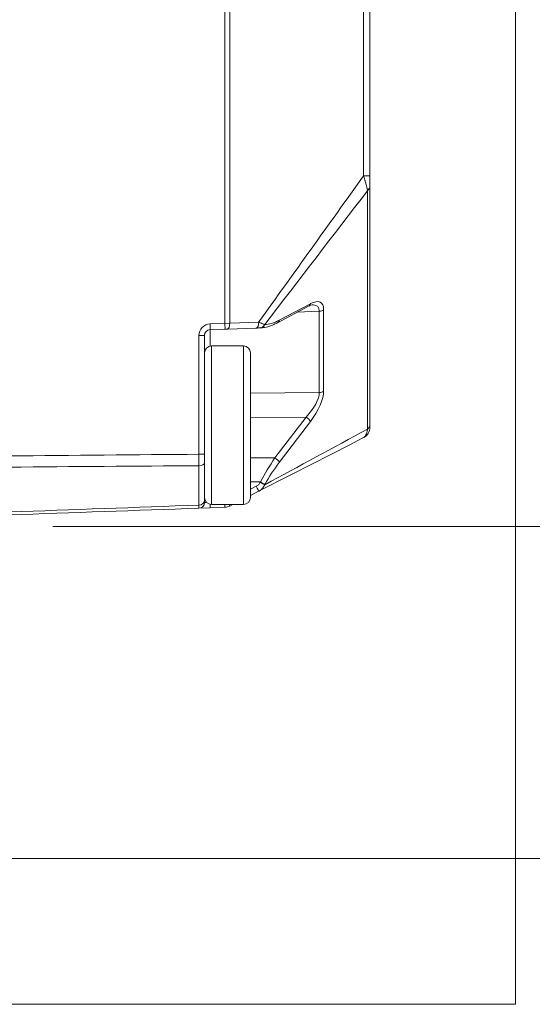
# Model space of a CAD drawing. Header units: millimetres. Extents: x 4 to 836, y 5 to 589.
# Tile 59 of 163: x 532 to 554, y 235 to 278. Entities that reach past the tile are written whole.
import ezdxf

# ---------------------------------------------------------------- set-up
doc = ezdxf.new("R2010")
doc.units = ezdxf.units.MM
doc.layers.add('1', color=7, linetype='Continuous', true_color=0xffffff)
doc.styles.add('ideas_simplex', font='simplex.shx')
doc.dimstyles.get("Standard").update_dxf_attribs({"dimtxt": 0.18, "dimasz": 0.18, "dimexe": 0.18, "dimexo": 0.0625, "dimgap": 0.09, "dimtad": 0, "dimtih": 1, "dimtoh": 1, "dimdec": 4, "dimzin": 0, "dimdsep": 46, "dimtxsty": 'Standard', "dimcen": 0.09, "dimadec": 0, "dimazin": 0, "dimtfac": 1, "dimtdec": 4, "dimtofl": 0, "dimtmove": 0, "dimatfit": 3, "dimfxl": 1, "dimtolj": 1, "dimtzin": 0, "dimarcsym": 0})

# ---------------------------------------------------------------- blocks, each defined once
blk = doc.blocks.new('_U2')
at = {"layer": '1', "color": 152, "lineweight": 13}
for p, q in [((533.358102, 256.097779), (581.720135, 256.097779)), ((487.549031, 241.643112), (581.720135, 241.643112))]:
    blk.add_line(p, q, dxfattribs=at)
at = {"layer": '1', "color": 27, "lineweight": 13}
blk.add_line((579.720135, 241.643112), (579.720135, 256.097779), dxfattribs=at)
at = {"layer": '1', "color": 87, "lineweight": 25}
for p, q in [((578.220135, 254.487946), (572.595135, 254.487946)), ((572.595135, 254.487946), (572.595135, 252.987946)), ((578.220135, 252.987946), (578.220135, 254.487946)), ((572.595135, 244.752946), (572.595135, 243.252946)), ((578.220135, 243.252946), (578.220135, 244.752946)), ((572.595135, 243.252946), (578.220135, 243.252946))]:
    blk.add_line(p, q, dxfattribs=at)
at = {"layer": '1', "color": 27, "lineweight": 18}
for points in [[(579.720135, 256.097779), (580.249116, 253.097781), (579.191154, 253.097777)], [(579.720135, 241.643112), (579.191154, 244.64311), (580.249116, 244.643114)]]:
    blk.add_solid(points, dxfattribs=at)
at = {"layer": '1', "color": 87, "linetype": 'Continuous', "lineweight": 25, "char_height": 3, "attachment_point": 7, "rotation": 90, "line_spacing_factor": 1.204819, "style": 'ideas_simplex'}
for s, insert in [('\\W1.2097;14,5', (570.754135, 243.215446)), ('\\W1.2776;.57', (578.066635, 244.700446))]:
    blk.add_mtext(s, dxfattribs=dict(at, insert=insert))
blk = doc.blocks.new('_U6')
at = {"layer": '1', "color": 152, "lineweight": 13}
for p, q in [((533.358102, 306.597855), (581.732173, 306.597855)), ((533.358102, 256.097779), (581.732173, 256.097779))]:
    blk.add_line(p, q, dxfattribs=at)
at = {"layer": '1', "color": 27, "lineweight": 13}
blk.add_line((579.732173, 306.597855), (579.732173, 256.097779), dxfattribs=at)
at = {"layer": '1', "color": 87, "lineweight": 25}
for p, q in [((578.232173, 288.450317), (572.607173, 288.450317)), ((572.607173, 288.450317), (572.607173, 286.950317)), ((578.232173, 286.950317), (578.232173, 288.450317)), ((572.607173, 275.745317), (572.607173, 274.245317)), ((578.232173, 274.245317), (578.232173, 275.745317)), ((572.607173, 274.245317), (578.232173, 274.245317))]:
    blk.add_line(p, q, dxfattribs=at)
at = {"layer": '1', "color": 27, "lineweight": 18}
for points in [[(579.732173, 306.597855), (580.261154, 303.597857), (579.203193, 303.597853)], [(579.732173, 256.097779), (579.203193, 259.097777), (580.261154, 259.097781)]]:
    blk.add_solid(points, dxfattribs=at)
at = {"layer": '1', "color": 87, "linetype": 'Continuous', "lineweight": 25, "char_height": 3, "attachment_point": 7, "rotation": 90, "line_spacing_factor": 1.204819, "style": 'ideas_simplex'}
for s, insert in [('\\W1.2097;50,5', (570.766173, 275.692817)), ('\\W1.2280;1.99', (578.078673, 275.692817))]:
    blk.add_mtext(s, dxfattribs=dict(at, insert=insert))

msp = doc.modelspace()

# ---------------------------------------------------------------- linework, layer by layer
at = {"layer": '1', "color": 251, "linetype": 'Continuous', "lineweight": 18}
for p in [(553.508, 363.451), (463.492, 235.293)]:
    msp.add_line(p, (553.508, 235.293), dxfattribs=at)
at = {"layer": '1', "color": 143, "linetype": 'Continuous', "lineweight": 13}
for p, q in [((540.847, 264.931), (540.847, 348.265)), ((541.057, 348.261), (541.057, 264.935)), ((546.886, 271.356), (546.886, 341.84)), ((547.158, 271.356), (546.886, 271.356)), ((547.055, 260.327), (547.055, 270.706)), ((543.215, 265.074), (544.569, 265.79)), ((544.956, 265.458), (544, 265.419)), ((544.956, 261.918), (544.956, 265.458)), ((545.145, 265.527), (545.145, 261.987)), ((540.199, 264.909), (540.847, 264.931)), ((540.847, 264.931), (541.057, 264.935)), ((541.057, 264.935), (542.316, 264.979)), ((542.579, 264.877), (542.588, 264.878)), ((540.199, 264.659), (540.199, 263.942)), ((539.958, 264.409), (539.717, 264.409)), ((539.717, 259.237), (539.717, 264.409)), ((541.958, 261.892), (544.956, 261.918)), ((544.379, 260.856), (541.958, 260.835)), ((543.025, 259.077), (544.379, 260.856)), ((544.569, 260.661), (543.215, 258.882)), ((539.958, 259.237), (539.717, 259.237)), ((541.958, 259.084), (543.025, 259.077)), ((539.717, 257.021), (539.717, 258.736)), ((542.398, 258.03), (541.958, 258.033)), ((542.39, 258.015), (542.398, 258.03)), ((541.958, 257.717), (542.211, 257.846)), ((542.588, 257.923), (542.579, 257.907)), ((539.958, 257.136), (540.04, 257.142))]:
    msp.add_line(p, q, dxfattribs=at)
at = {"layer": '1', "color": 143, "linetype": 'Continuous', "lineweight": 18}
for p, q in [((547.158, 341.84), (547.158, 271.356)), ((547.158, 270.921), (547.158, 260.542)), ((543.133, 264.961), (544.487, 265.677)), ((544.484, 265.675), (544.487, 265.677)), ((540.847, 264.681), (540.199, 264.659)), ((540.952, 264.685), (540.847, 264.681)), ((542.211, 264.729), (540.952, 264.685)), ((539.958, 264.409), (539.958, 259.237)), ((539.958, 258.861), (539.958, 257.237)), ((542.316, 257.624), (541.958, 257.441)), ((540.199, 256.903), (539.717, 256.886)), ((540.847, 256.926), (540.199, 256.903)), ((541.19, 257.048), (541.057, 256.98))]:
    msp.add_line(p, q, dxfattribs=at)
at = {"layer": '1', "color": 252, "linetype": 'Continuous', "lineweight": 13}
for p, q in [((540.258, 262.385), (540.258, 263.948)), ((541.658, 257.048), (541.658, 263.948)), ((540.258, 257.048), (540.258, 262.385))]:
    msp.add_line(p, q, dxfattribs=at)
at = {"layer": '1', "color": 252, "linetype": 'Continuous', "lineweight": 18}
for p, q in [((541.658, 263.948), (540.258, 263.948)), ((541.958, 263.648), (541.958, 257.348)), ((540.258, 257.048), (541.658, 257.048))]:
    msp.add_line(p, q, dxfattribs=at)
at = {"layer": '1', "color": 143, "linetype": 'Continuous', "lineweight": 13}
msp.add_arc((540.217, 264.409), 0.5, 92, 180, dxfattribs=at)
at = {"layer": '1', "color": 143, "linetype": 'Continuous', "lineweight": 18}
for centre, radius, start, end in [((540.208, 264.409), 0.25, 92, 180), ((546.658, 260.404), 0.5, 297.0674, 360), ((539.708, 257.136), 0.25, 272, 0), ((540.83, 257.425), 0.5, 272, 297.0674)]:
    msp.add_arc(centre, radius, start, end, dxfattribs=at)
at = {"layer": '1', "color": 252, "linetype": 'Continuous', "lineweight": 18}
for centre, start, end in [((540.258, 263.648), 90, 180), ((541.658, 263.648), 0, 90), ((540.258, 257.348), 180, 270), ((541.658, 257.348), 270, 0)]:
    msp.add_arc(centre, 0.3, start, end, dxfattribs=at)
at = {"layer": '1', "color": 143, "linetype": 'Continuous', "lineweight": 13}
for centre, major_axis, ratio, start_param, end_param in [((546.658, 270.921), (0.5, 0), 0.707107, 5.628687, 6.283185), ((544.37, 265.898), (0.117, -0.221), 0.757824, 0.000018, 0.720484), ((544.159, 264.602), (0.865, 1.236), 0.383064, 5.782406, 6.925118), ((543.961, 264.709), (0.919, 0.964), 0.394251, 5.885568, 6.621404), ((544.947, 265.634), (-0.25, 0), 0.707107, 1.605703, 2.487094), ((540.191, 264.909), (0.009, -0.25), 0.034878, 0, 1.569578), ((540.838, 264.931), (0.009, -0.25), 0.034878, 0, 1.569578), ((540.943, 264.935), (0.009, -0.25), 0.454819, 0, 1.554915), ((542.203, 264.979), (-0.009, 0.25), 0.454819, 3.141593, 4.696508), ((542.381, 264.985), (-0.009, 0.25), 0.874957, 3.141593, 4.236775), ((542.39, 264.985), (-0.009, 0.25), 0.874957, 3.141593, 4.236775), ((544.104, 267.682), (1.874, 2.711), 0.3839, 3.419861, 3.777738), ((543.017, 265.182), (0.117, -0.221), 0.757824, 6.282961, 7.00367), ((543.961, 261.202), (0.917, 0.932), 0.413977, 4.747937, 5.890648), ((544.159, 261.095), (0.863, 1.209), 0.395235, 4.634614, 5.777326), ((544.947, 262.095), (-0.25, 0), 0.707107, 1.605703, 2.487094), ((544.37, 260.768), (-0.199, 0.151), 0.305106, 3.610612, 4.897808), ((546.658, 260.542), (0.5, 0), 0.707107, 5.628687, 6.283185), ((543.906, 258.02), (1.824, 2.907), 0.383985, 1.445959, 1.803836), ((544.104, 257.913), (1.867, 2.637), 0.399466, 1.484849, 1.842726), ((543.017, 258.99), (0.199, -0.151), 0.305106, 0.46902, 1.756215), ((539.708, 258.861), (-0.25, 0), 0.501238, 1.605703, 3.141593), ((542.381, 258.015), (-0.219, 0.121), 0.016898, 3.586662, 4.681844), ((542.39, 258.03), (0.219, -0.121), 0.016898, 0.44507, 1.540252), ((542.203, 257.846), (-0.114, 0.223), 0.031081, 3.141593, 4.696508), ((539.708, 257.237), (-0.25, 0), 0.865309, 1.605703, 3.141593), ((540.191, 257.153), (-0.009, 0.25), 0.034878, 3.141593, 4.300114), ((540.838, 257.176), (-0.009, 0.25), 0.034878, 3.141593, 4.17462), ((540.943, 257.203), (-0.114, 0.223), 0.031081, 3.141593, 3.926778)]:
    msp.add_ellipse(centre, major_axis=major_axis, ratio=ratio, start_param=start_param, end_param=end_param, dxfattribs=at)
at = {"layer": '1', "color": 143, "linetype": 'Continuous', "lineweight": 18}
msp.add_ellipse((543.961, 264.709), major_axis=(0.919, 0.964), ratio=0.394251, start_param=0.338218, end_param=0.387194, dxfattribs=at)
at = {"layer": '1', "color": 143, "linetype": 'Continuous', "lineweight": 13}
for points in [[(542.316, 264.979), (543.839, 267.104), (545.363, 269.23), (546.886, 271.356)], [(547.055, 270.706), (545.563, 268.763), (544.071, 266.82), (542.579, 264.877)], [(542.579, 257.907), (544.071, 258.714), (545.563, 259.52), (547.055, 260.327)], [(531.458, 259.161), (534.211, 259.186), (536.964, 259.211), (539.717, 259.237)], [(539.717, 258.736), (536.964, 258.716), (534.211, 258.697), (531.458, 258.677)], [(531.458, 256.723), (534.211, 256.822), (536.964, 256.921), (539.717, 257.021)]]:
    msp.add_open_spline(points, degree=3, dxfattribs=at)
for points, knots in [([(547.055, 270.706), (547.054, 270.709), (547.054, 270.711), (547.053, 270.716), (547.052, 270.724), (547.049, 270.742), (547.042, 270.781), (547.034, 270.816), (547.026, 270.853), (547.023, 270.866), (547.017, 270.892), (547.007, 270.931), (546.99, 270.999), (546.975, 271.055), (546.962, 271.099), (546.958, 271.114), (546.95, 271.143), (546.937, 271.188), (546.923, 271.233), (546.909, 271.279), (546.902, 271.302), (546.895, 271.325), (546.89, 271.34), (546.888, 271.348), (546.886, 271.356)], [0, 0, 0, 0, 0.015625, 0.015625, 0.03125, 0.0625, 0.125, 0.25, 0.25, 0.3125, 0.3125, 0.375, 0.5, 0.625, 0.625, 0.6875, 0.6875, 0.75, 0.875, 0.875, 0.9375, 0.96875, 0.96875, 1, 1, 1, 1]), ([(542.316, 264.979), (542.32, 264.978), (542.324, 264.977), (542.331, 264.974), (542.342, 264.971), (542.366, 264.963), (542.4, 264.952), (542.425, 264.943), (542.449, 264.935), (542.461, 264.93), (542.495, 264.917), (542.515, 264.909), (542.542, 264.897), (542.55, 264.893), (542.562, 264.887), (542.567, 264.884), (542.573, 264.881), (542.576, 264.879), (542.578, 264.878), (542.579, 264.877)], [0, 0, 0, 0, 0.03125, 0.03125, 0.0625, 0.125, 0.25, 0.375, 0.375, 0.5, 0.5, 0.75, 0.75, 0.875, 0.875, 0.9375, 0.96875, 0.96875, 1, 1, 1, 1]), ([(546.886, 259.959), (546.888, 259.96), (546.89, 259.961), (546.895, 259.964), (546.902, 259.968), (546.919, 259.98), (546.932, 259.993), (546.946, 260.008), (546.95, 260.014), (546.958, 260.025), (546.971, 260.043), (546.982, 260.064), (547.004, 260.109), (547.017, 260.145), (547.031, 260.197), (547.034, 260.208), (547.039, 260.23), (547.044, 260.252), (547.049, 260.283), (547.052, 260.304), (547.053, 260.314), (547.054, 260.32), (547.054, 260.324), (547.055, 260.327)], [0, 0, 0, 0, 0.03125, 0.03125, 0.0625, 0.125, 0.25, 0.25, 0.3125, 0.3125, 0.375, 0.5, 0.5, 0.75, 0.75, 0.8125, 0.8125, 0.875, 0.9375, 0.96875, 0.984375, 0.984375, 1, 1, 1, 1]), ([(539.717, 258.736), (539.717, 258.774), (539.717, 258.813), (539.717, 258.894), (539.717, 258.936), (539.717, 259.02), (539.717, 259.063), (539.717, 259.128), (539.717, 259.15), (539.717, 259.193), (539.717, 259.215), (539.717, 259.237)], [0, 0, 0, 0, 0.25, 0.25, 0.5, 0.5, 0.75, 0.75, 0.875, 0.875, 1, 1, 1, 1]), ([(542.211, 257.846), (542.23, 257.856), (542.248, 257.866), (542.281, 257.89), (542.297, 257.903), (542.328, 257.931), (542.342, 257.947), (542.368, 257.979), (542.379, 257.996), (542.39, 258.015)], [0, 0, 0, 0, 0.25, 0.25, 0.5, 0.5, 0.75, 0.75, 1, 1, 1, 1]), ([(542.579, 257.907), (542.576, 257.899), (542.573, 257.892), (542.566, 257.877), (542.555, 257.854), (542.542, 257.833), (542.515, 257.791), (542.495, 257.765), (542.45, 257.717), (542.425, 257.695), (542.386, 257.666), (542.373, 257.657), (542.352, 257.644), (542.345, 257.639), (542.331, 257.631), (542.324, 257.627), (542.316, 257.624)], [0, 0, 0, 0, 0.0625, 0.0625, 0.125, 0.25, 0.25, 0.5, 0.5, 0.75, 0.75, 0.875, 0.875, 0.9375, 0.9375, 1, 1, 1, 1]), ([(539.717, 256.886), (539.717, 256.886), (539.717, 256.889), (539.717, 256.898), (539.717, 256.901), (539.717, 256.91), (539.717, 256.915), (539.717, 256.932), (539.717, 256.946), (539.717, 256.979), (539.717, 256.999), (539.717, 257.021)], [0, 0, 0, 0, 0.25, 0.25, 0.375, 0.375, 0.5, 0.5, 0.75, 0.75, 1, 1, 1, 1])]:
    msp.add_open_spline(points, degree=3, knots=knots, dxfattribs=at)
at = {"layer": '1', "color": 143, "linetype": 'Continuous', "lineweight": 18}
for points, knots in [([(547.158, 271.356), (547.158, 271.317), (547.158, 271.278), (547.158, 271.22), (547.158, 271.201), (547.158, 271.162), (547.158, 271.143), (547.158, 271.087), (547.158, 271.051), (547.158, 270.999), (547.158, 270.982), (547.158, 270.95), (547.158, 270.935), (547.158, 270.921)], [0, 0, 0, 0, 0.25, 0.25, 0.375, 0.375, 0.5, 0.5, 0.75, 0.75, 0.875, 0.875, 1, 1, 1, 1]), ([(544.487, 265.677), (544.522, 265.694), (544.596, 265.731), (544.672, 265.739), (544.676, 265.739), (544.676, 265.739)], [0, 0, 0, 0, 0.370987, 0.974733, 1, 1, 1, 1]), ([(542.398, 264.735), (542.457, 264.738), (542.628, 264.757), (542.873, 264.834), (543.061, 264.922), (543.133, 264.961)], [0, 0, 0, 0, 0.245928, 0.708471, 1, 1, 1, 1]), ([(542.39, 264.735), (542.379, 264.735), (542.368, 264.734), (542.342, 264.733), (542.328, 264.733), (542.297, 264.732), (542.281, 264.731), (542.248, 264.73), (542.23, 264.73), (542.211, 264.729)], [0, 0, 0, 0, 0.25, 0.25, 0.5, 0.5, 0.75, 0.75, 1, 1, 1, 1]), ([(547.158, 260.542), (547.158, 260.528), (547.158, 260.516), (547.158, 260.493), (547.158, 260.483), (547.158, 260.456), (547.158, 260.442), (547.158, 260.427), (547.158, 260.423), (547.158, 260.416), (547.158, 260.413), (547.158, 260.406), (547.158, 260.404), (547.158, 260.404)], [0, 0, 0, 0, 0.125203, 0.125203, 0.250407, 0.250407, 0.500813, 0.500813, 0.626016, 0.626016, 0.75122, 0.75122, 1, 1, 1, 1]), ([(539.958, 259.237), (539.958, 259.204), (539.958, 259.171), (539.958, 259.106), (539.958, 259.074), (539.958, 259.011), (539.958, 258.98), (539.958, 258.919), (539.958, 258.89), (539.958, 258.861)], [0, 0, 0, 0, 0.25, 0.25, 0.5, 0.5, 0.75, 0.75, 1, 1, 1, 1]), ([(539.958, 257.237), (539.958, 257.221), (539.958, 257.206), (539.958, 257.181), (539.958, 257.17), (539.958, 257.153), (539.958, 257.147), (539.958, 257.138), (539.958, 257.136), (539.958, 257.136)], [0, 0, 0, 0, 0.25, 0.25, 0.5, 0.5, 0.75, 0.75, 1, 1, 1, 1])]:
    msp.add_open_spline(points, degree=3, knots=knots, dxfattribs=at)
for points in [[(546.886, 259.959), (545.363, 259.18), (543.839, 258.402), (542.316, 257.624)], [(539.717, 256.886), (536.964, 256.79), (534.211, 256.694), (531.458, 256.598)]]:
    msp.add_open_spline(points, degree=3, dxfattribs=at)

# ---------------------------------------------------------------- dimensions: what is measured, and where the dimension line sits
at = {"layer": '1', "color": 87, "linetype": 'Continuous', "lineweight": 25}
for base, p1, p2, angle, text, override, picture, middle in [((579.732, 306.598), (527.518, 256.098), (530.858, 306.598), 270, '<>\\P[\\C87;\\H3.00;\\Fsimplex.shx;1.99\\Fsimplex.shx;\\H3.00;\\C87; ]', {"dimtxt": 3, "dimasz": 3, "dimexe": 2, "dimexo": 2.5, "dimgap": 1.5, "dimtad": 1, "dimtih": 0, "dimtoh": 0, "dimdec": 2, "dimlfac": 1, "dimzin": 8, "dimdsep": 44, "dimlunit": 2, "dimtxsty": 'ideas_simplex', "dimsah": 1, "dimse1": 0, "dimse2": 0, "dimsd1": 0, "dimsd2": 0, "dimclrd": 27, "dimclre": 152, "dimclrt": 87, "dimtol": 0, "dimtm": -0.1, "dimtfac": 0.5, "dimtdec": 2, "dimtofl": 1, "dimtmove": 0, "dimtzin": 8, "dimlwd": 13, "dimlwe": 13}, '_U6', (579.732, 281.348)), ((579.72, 256.098), (485.049, 241.643), (530.858, 256.098), 90, '<>\\P[\\C87;\\H3.00;\\Fsimplex.shx;.57\\Fsimplex.shx;\\H3.00;\\C87; ]', {"dimtxt": 3, "dimasz": 3, "dimexe": 2, "dimexo": 2.5, "dimgap": 1.5, "dimtad": 1, "dimtih": 0, "dimtoh": 0, "dimdec": 1, "dimlfac": 1, "dimzin": 8, "dimdsep": 44, "dimlunit": 2, "dimtxsty": 'ideas_simplex', "dimsah": 1, "dimse1": 0, "dimse2": 0, "dimsd1": 0, "dimsd2": 0, "dimclrd": 27, "dimclre": 152, "dimclrt": 87, "dimtol": 0, "dimtm": -0.1, "dimtfac": 0.5, "dimtdec": 2, "dimtofl": 1, "dimtmove": 0, "dimtzin": 8, "dimlwd": 13, "dimlwe": 13}, '_U2', (579.72, 248.87))]:
    dim = msp.add_linear_dim(base=base, p1=p1, p2=p2, angle=angle, text=text, dimstyle='Standard', override=override, dxfattribs=at)
    dim.commit()
    dim.dimension.update_dxf_attribs({"geometry": picture, "text_midpoint": middle, "dimtype": 160})

doc.saveas('drawing.dxf')
